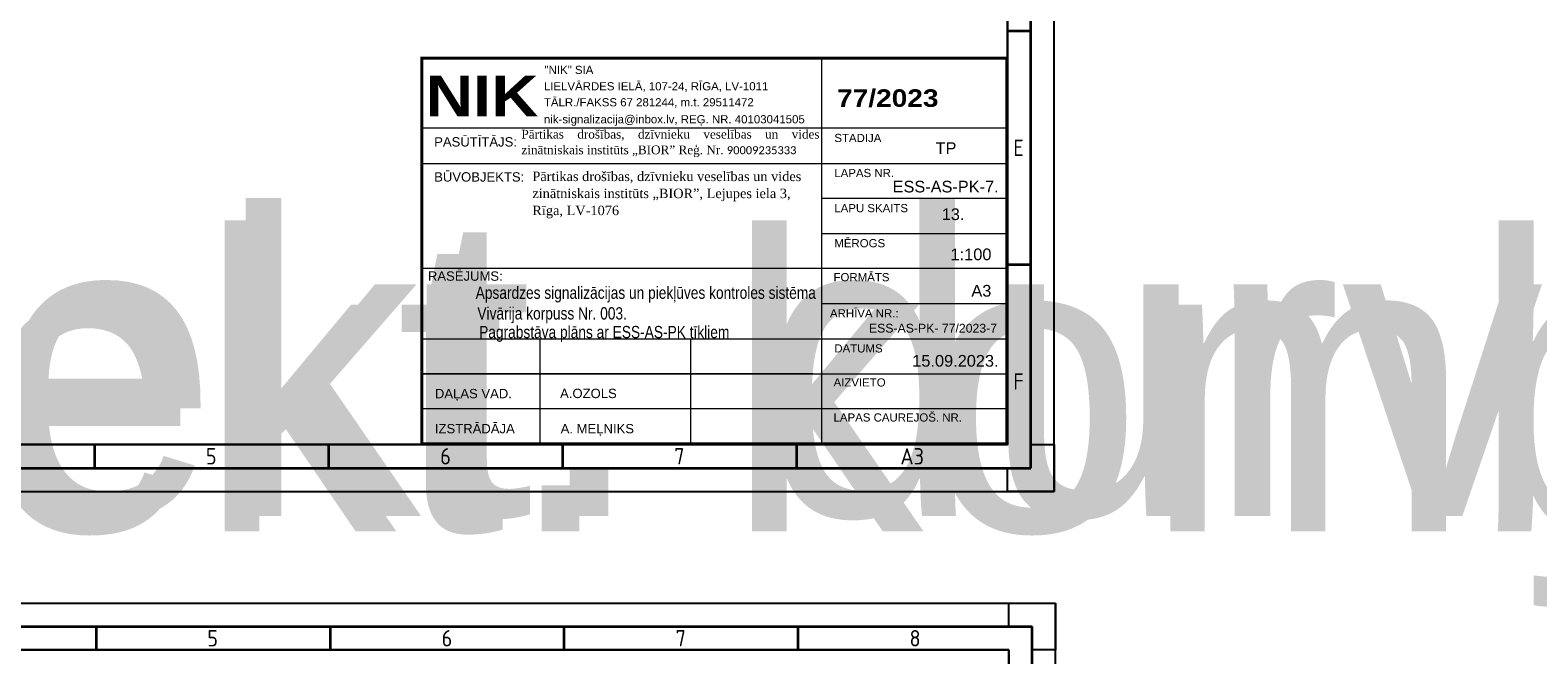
# Model space of a CAD drawing. Header units: millimetres. Extents: x -1662057 to -197461, y -941126 to 63888.
# Tile 53 of 209: x -1578253 to -1534535, y -638186 to -620050. Entities that reach past the tile are written whole.
import ezdxf
from ezdxf.enums import TextEntityAlignment as Align

# ---------------------------------------------------------------- set-up
doc = ezdxf.new("R2018")
doc.units = ezdxf.units.MM
doc.layers.get('0').update_dxf_attribs({"linetype": 'CONTINUOUS'})
for name, color, linetype, lineweight in [('00_rāmis', 7, 'CONTINUOUS', 18), ('00_text_rakstlaukums', 7, 'CONTINUOUS', 18), ('00_tieva', 7, 'CONTINUOUS', 15), ('Titlebox', 7, 'CONTINUOUS', 9)]:
    doc.layers.add(name, color=color, linetype=linetype, lineweight=lineweight)
for name, color, linetype in [('ESS AS', 5, 'CONTINUOUS'), ('PDF_Geometry', 7, 'CONTINUOUS'), ('Rasējuma lapa', 7, 'CONTINUOUS')]:
    doc.layers.add(name, color=color, linetype=linetype)
doc.styles.add('Arial_baltic', font='arial.ttf')
doc.styles.add('Bold', font='ariblk.ttf', dxfattribs={"height": 60})
doc.styles.add('Calibri', font='calibri.ttf')
doc.styles.add('ISO', font='iso')

# ---------------------------------------------------------------- blocks, each defined once
blk = doc.blocks.new('A3_L')
at = {"layer": 'Rasējuma lapa'}
for p, q in [((-420, 297), (0, 297)), ((-10, 297), (0, 297)), ((-10, 292), (-10, 297)), ((0, 0), (0, 297)), ((0, 297), (0, 287)), ((-5, 292), (-10, 292)), ((-5, 287), (-5, 292)), ((0, 287), (-5, 287)), ((-5, 5), (-5, 10)), ((-5, 10), (0, 10)), ((0, 10), (0, 0)), ((-10, 0), (-10, 5)), ((-10, 5), (-5, 5)), ((-420, 0), (0, 0)), ((0, 0), (-10, 0))]:
    blk.add_line(p, q, dxfattribs=at)
at = {"layer": 'Rasējuma lapa', "lineweight": 35}
for p, q in [((-405, 292), (-5, 292)), ((-205, 287), (-205, 292)), ((-155, 287), (-155, 292)), ((-105, 287), (-105, 292)), ((-55, 287), (-55, 292)), ((-5, 5), (-5, 292)), ((-5, 98.5), (-10, 98.5)), ((-5, 48.5), (-10, 48.5)), ((-205, 5), (-205, 10)), ((-155, 5), (-155, 10)), ((-105, 5), (-105, 10)), ((-55, 5), (-55, 10)), ((-405, 5), (-5, 5))]:
    blk.add_line(p, q, dxfattribs=at)
at = {"layer": 'Rasējuma lapa', "lineweight": 30}
for p, q in [((-400, 287), (-10, 287)), ((-10, 10), (-10, 287)), ((-400, 10), (-10, 10))]:
    blk.add_line(p, q, dxfattribs=at)
at = {"layer": 'Rasējuma lapa', "style": 'ISO'}
for s, p in [('5', (-181.3, 287.75)), ('6', (-131.21, 287.75)), ('7', (-81.22, 287.75)), ('8', (-31.22, 287.75)), ('E', (-8.73, 71.75)), ('F', (-8.73, 21.75)), ('5', (-181.3, 5.75)), ('6', (-131.21, 5.75)), ('7', (-81.22, 5.75)), ('A3', (-32.87, 5.75))]:
    blk.add_text(s, height=3.5, dxfattribs=at).set_placement(p)
blk = doc.blocks.new('*U1305')
at = {"layer": 'Rasējuma lapa'}
blk.add_blockref('A3_L', (0, 0), dxfattribs=at)
blk = doc.blocks.new('*U1710')
at = {"lineweight": 30, "flags": 104}
blk.add_attdef('NOSAUKUMS', text='', height=200, dxfattribs=at).set_placement((121, -99), align=Align.TOP_LEFT)

msp = doc.modelspace()

# ---------------------------------------------------------------- linework, layer by layer
at = {"layer": '00_rāmis'}
for p, q in [((-1549933.67287, -620863.029), (-1566892.76429, -620863.02895)), ((-1549933.66972, -620863.029), (-1566892.76114, -620863.02895))]:
    msp.add_line(p, q, dxfattribs=at)
at = {"layer": '00_rāmis', "const_width": 84.79564}
msp.add_lwpolyline([(-1566892.77164, -632060.09661), (-1549933.66972, -632060.09661), (-1549933.66972, -620863.029), (-1566892.77164, -620863.029)], close=True, dxfattribs=at)
at = {"layer": '00_tieva'}
for p, q in [((-1555292.33235, -632060.09889), (-1555292.33235, -620863.02895)), ((-1549933.67287, -622898.94851), (-1566892.76305, -622898.93281)), ((-1555292.34156, -632060.09889), (-1555292.34156, -622898.94851)), ((-1566892.76401, -623917.6165), (-1549933.68208, -623917.6165)), ((-1549933.67287, -624935.99329), (-1555292.34156, -624935.99328)), ((-1555292.34156, -625954.66623), (-1549933.68208, -625954.66623)), ((-1549933.67287, -626971.91281), (-1566892.76767, -626971.91275)), ((-1555292.34156, -627990.58574), (-1549933.68208, -627990.58574)), ((-1566892.76911, -629007.83227), (-1549933.67287, -629007.83232)), ((-1566892.76911, -629007.83227), (-1549933.67287, -629007.83232)), ((-1563461.12169, -632060.09729), (-1563461.12169, -629007.83227)), ((-1559097.97562, -632060.09841), (-1559097.97562, -629007.83227)), ((-1555562.71701, -630025.36411), (-1566892.76989, -630025.36411)), ((-1566892.76911, -630025.36411), (-1549933.67287, -630025.36417)), ((-1555562.71701, -630025.36411), (-1566757.09225, -630025.36411)), ((-1555562.71701, -631042.89596), (-1566892.76989, -631042.89596)), ((-1549933.67287, -631042.89602), (-1566757.09225, -631042.89596))]:
    msp.add_line(p, q, dxfattribs=at)
at = {"layer": 'PDF_Geometry', "lineweight": 9}
msp.add_lwpolyline([(-1566543.40805, -620844.22034), (-1549930.93486, -620844.22034)], dxfattribs=at)

# ---------------------------------------------------------------- block references
at = {"layer": 'ESS AS', "transparency": 33554687}
ref = msp.add_blockref('*U1710', (-1600297.69418, -625269.10092), dxfattribs=dict(at, xscale=1.265625, yscale=1.265625, zscale=1.265625))
lines = msp.add_mtext('Projekt. durvju magnētiskie kontakti ZDD-417M', dxfattribs={"layer": '0', "insert": (-1600144.86186, -625394.23619), "char_height": 8762.180394, "attachment_point": 1})
ref.add_attrib('NOSAUKUMS', '', (-1600144.86186, -625394.23619), dxfattribs={"flags": 104}).embed_mtext(lines)
ref = msp.add_blockref('*U1710', (-1600297.69418, -625901.73112), dxfattribs=dict(at, xscale=1.265625, yscale=1.265625, zscale=1.265625))
lines = msp.add_mtext('Projekt. kombinētajs detektors TITAN GB', dxfattribs={"layer": '0', "insert": (-1600144.86186, -626026.86639), "char_height": 8572.5175739, "attachment_point": 1})
ref.add_attrib('NOSAUKUMS', '', (-1600144.86186, -626026.86639), dxfattribs={"flags": 104}).embed_mtext(lines)
at = {"layer": 'Rasējuma lapa', "xscale": 135.6730224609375, "yscale": 135.6730224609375, "zscale": 135.6730224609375}
for p in [(-1548560.09211, -633439.38214), (-1548518.88127, -676981.20724)]:
    msp.add_blockref('*U1305', p, dxfattribs=at)

# ---------------------------------------------------------------- texts
at = {"layer": '00_rāmis'}
for s, height, style, p in [('"NIK" SIA', 237.444202, 'Arial_baltic', (-1563337.11943, -621322.46432)), ('LIELVĀRDES IELĀ, 107-24, RĪGA, LV-1011', 237.4442015, 'Arial_baltic', (-1563355.63402, -621799.03072)), ('TĀLR./FAKSS 67 281244, m.t. 29511472', 237.4442015, 'Arial_baltic', (-1563355.63402, -622263.01649)), ('77/2023', 508.773834, 'Bold', (-1554854.0534, -622277.04077)), ('nik-signalizacija@inbox.lv, REĢ. NR. 40103041505', 237.4442015, 'Arial_baltic', (-1563355.63402, -622756.24309)), ('PASŪTĪTĀJS:', 271.3460449, 'Arial_baltic', (-1566537.3677, -623428.7601)), ('PASŪTĪTĀJS:', 271.3460449, 'Arial_baltic', (-1566537.35849, -623428.7601)), ('STADIJA', 237.444202, 'Arial_baltic', (-1554934.99035, -623298.96367)), ('TP', 338.3346, 'Arial_baltic', (-1551998.76003, -623643.43412)), ('BŪVOBJEKTS:', 271.3460449, 'Arial_baltic', (-1566537.35746, -624447.13193)), ('LAPAS NR.', 237.444202, 'Arial_baltic', (-1554934.99035, -624316.49551)), ('ESS-AS-PK-7. ', 338.3345998, 'Arial_baltic', (-1553244.17048, -624761.55063)), ('LAPU SKAITS', 237.4442015, 'Arial_baltic', (-1554934.99035, -625336.01339)), ('13.', 338.3346, 'Arial_baltic', (-1551819.65479, -625564.08305)), ('MĒROGS', 237.444202, 'Arial_baltic', (-1554934.99035, -626353.83051)), ('1:100', 339.182556, 'Arial_baltic', (-1551564.28354, -626728.87232)), ('RASĒJUMS:', 271.346045, 'Arial_baltic', (-1566719.56251, -627325.38655)), ('FORMĀTS', 237.444202, 'Arial_baltic', (-1554957.62301, -627340.79081)), ('A3', 339.182556, 'Arial_baltic', (-1550961.12045, -627785.57768)), ('ARHĪVA NR.:', 237.4442015, 'Arial_baltic', (-1555061.14668, -628389.29392)), ('ESS-AS-PK- 77/2023-7', 254.3869171, 'Arial_baltic', (-1553930.22602, -628829.69833)), ('DATUMS', 237.444202, 'Arial_baltic', (-1554934.98942, -629407.09416)), ('15.09.2023.', 339.1825562, 'Arial_baltic', (-1552675.16523, -629819.34863)), ('AIZVIETO', 237.444202, 'Arial_baltic', (-1554957.45937, -630395.0001)), ('DAĻAS VAD.', 271.346045, 'Arial_baltic', (-1566516.51012, -630736.73079)), ('A.OZOLS', 271.346045, 'Arial_baltic', (-1562886.40848, -630732.00087)), ('LAPAS CAUREJOŠ. NR.', 237.4442015, 'Arial_baltic', (-1554957.45994, -631412.69032)), ('IZSTRĀDĀJA', 271.346045, 'Arial_baltic', (-1566516.51012, -631754.26263)), ('A. MEĻNIKS', 271.346045, 'Arial_baltic', (-1562869.74544, -631754.2633))]:
    msp.add_text(s, height=height, dxfattribs=dict(at, style=style)).set_placement(p)
at = {"layer": '00_rāmis', "color": 5, "style": 'Bold'}
msp.add_text('NIK', height=1187.138947, dxfattribs=at).set_placement((-1566782.77818, -622555.45317))
at = {"layer": '00_text_rakstlaukums', "style": 'Arial_baltic', "width": 0.8}
for s, p in [('Apsardzes signalizācijas un piekļūves kontroles sistēma', (-1565334.54047, -627850.39776)), ('Vivārija korpuss Nr. 003.', (-1565284.54047, -628450.39776)), ('Pagrabstāva plāns ar ESS-AS-PK tīkliem', (-1565233.83705, -628992.80122))]:
    msp.add_text(s, height=356.141684, dxfattribs=at).set_placement(p)
at = {"layer": 'Titlebox', "attachment_point": 1, "style": 'Calibri'}
for s, insert, char_height, width in [('\\pxa0.66667,sm1.07917,qj;{\\fTimes New Roman|b0|i0|c186|p18;Pārtikas drošības, dzīvnieku veselības un vides zinātniskais institūts „BIOR” Reģ. Nr. \\fCalibri|b0|i0|c0|p34;\\H0.91667x;90009235333}', (-1564008.20935, -622944.25016), 253.125, 8617.8480245), ('\\pxa0.66667,sm1.07917;{\\fTimes New Roman|b0|i0|c186|p18;\\H0.91667x;Pārtikas drošības, dzīvnieku veselības un vides zinātniskais institūts „BIOR”, \\fTimes New Roman|b0|i0|c0|p18;Lejupes iela 3, \\fTimes New Roman|b0|i0|c186|p18;\\PRīga, \\fTimes New Roman|b0|i0|c0|p18;LV-1076\\fCalibri|b0|i0|c0|p34;\\P\\pa0.25,s*,ql;\\fTimes New Roman|b0|i0|c0|p18; }', (-1563690.47627, -624156.92564), 300, 8475.0517374)]:
    msp.add_mtext(s, dxfattribs=dict(at, insert=insert, char_height=char_height, width=width))

doc.saveas('drawing.dxf')
